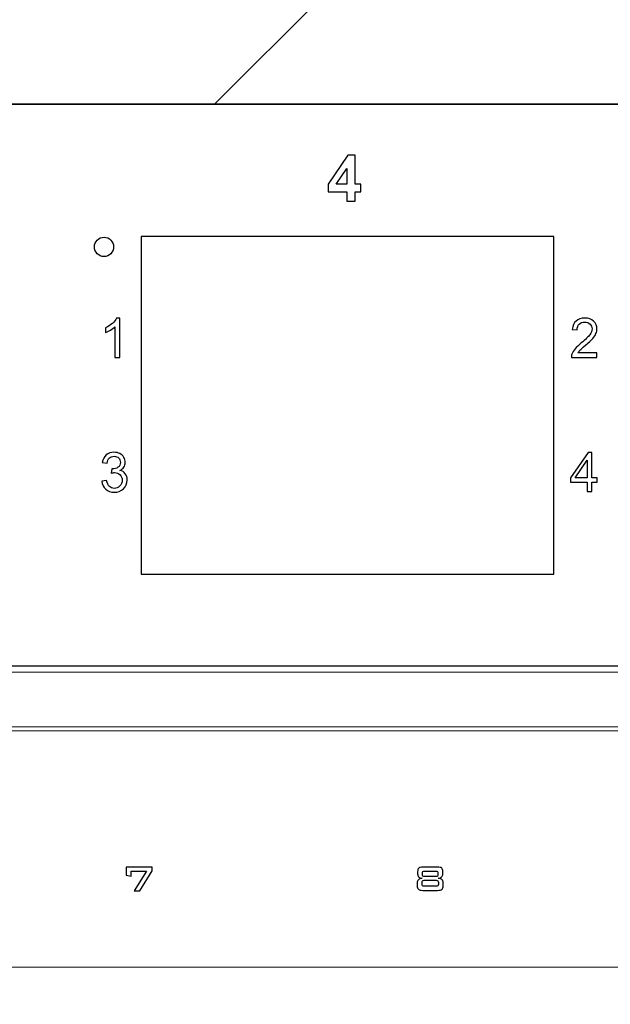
# Model space of a CAD drawing. Header units: millimetres. Extents: x 94562 to 148980, y -25377 to 3008.
# Tile 30 of 140: x 99118 to 99164, y -21905 to -21828. Entities that reach past the tile are written whole.
import ezdxf

# ---------------------------------------------------------------- set-up
doc = ezdxf.new("R2010")
doc.units = ezdxf.units.MM
doc.layers.add('tt_symbole', color=40, linetype='Continuous')

# ---------------------------------------------------------------- blocks, each defined once
blk = doc.blocks.new('IT_Zaślepka_1U')
h = blk.add_hatch()
h.set_pattern_fill('ANSI31', color=0)
h.set_pattern_definition([(45, (7401.7468, -13729.1714), (-2.245064, 2.245064), [])])
h.paths.add_polyline_path([(2.5336, 4.445), (2.5336, 4.1339, -1), (2.2225, 4.1339), (2.2225, 4.445), (0, 4.445), (0, 0), (2.2225, 0), (2.2225, 0.3112, -1), (2.5336, 0.3112), (2.5336, 0), (46.3613, 0), (46.3613, 0.3112, -1), (46.6725, 0.3112), (46.6725, 0), (48.895, 0), (48.895, 4.445), (46.6725, 4.445), (46.6725, 4.1339, -1), (46.3613, 4.1339), (46.3613, 4.445)])
h.paths.add_polyline_path([(1.4817, 3.3338), (0.7408, 3.3338, -1), (0.7408, 4.0746), (1.4817, 4.0746, -1)], flags=16)
h.paths.add_polyline_path([(1.4817, 0.3704), (0.7408, 0.3704, -1), (0.7408, 1.1113), (1.4817, 1.1113, -1)], flags=16)
h.paths.add_polyline_path([(47.4133, 4.0746), (48.1542, 4.0746, -1), (48.1542, 3.3338), (47.4133, 3.3338, -1)], flags=16)
h.paths.add_polyline_path([(47.4133, 1.1113), (48.1542, 1.1113, -1), (48.1542, 0.3704), (47.4133, 0.3704, -1)], flags=16)
at = {"color": 0}
for p, q in [((2.5336, 0), (46.3613, 0)), ((46.3613, 0), (2.5336, 0))]:
    blk.add_line(p, q, dxfattribs=at)
blk.add_lwpolyline([(0, 4.445), (48.895, 4.445), (48.895, 0), (0, 0)], close=True, dxfattribs=at)

msp = doc.modelspace()

# ---------------------------------------------------------------- linework, layer by layer
at = {"layer": 'tt_symbole', "lineweight": 5}
for points in [[(98958.302, -21902.18), (99398.302, -21902.18), (99398.302, -21883.38), (98958.302, -21883.38), (98958.302, -21902.18)], [(98958.302, -22052.78), (99398.302, -22052.78), (99398.302, -21883.38), (98958.302, -21883.38), (98958.302, -22052.78)]]:
    msp.add_lwpolyline(points, close=True, dxfattribs=at)
at = {"layer": 'tt_symbole'}
for points, knots in [([(98958.529, -21876.877), (98958.529, -21876.877), (98958.527, -21876.893), (98958.527, -21876.893), (98958.527, -21876.893), (98958.527, -21876.893), (98958.523, -21876.92), (98958.523, -21876.92), (98958.523, -21876.92), (98958.523, -21876.92), (98958.515, -21876.957), (98958.515, -21876.957), (98958.515, -21876.957), (98958.515, -21876.957), (98958.505, -21877.003), (98958.505, -21877.003), (98958.505, -21877.003), (98958.505, -21877.003), (98958.491, -21877.057), (98958.491, -21877.057), (98958.491, -21877.057), (98958.491, -21877.057), (98958.476, -21877.119), (98958.476, -21877.119), (98958.476, -21877.119), (98958.476, -21877.119), (98958.458, -21877.189), (98958.458, -21877.189), (98958.458, -21877.189), (98958.458, -21877.189), (98958.438, -21877.264), (98958.438, -21877.264), (98958.438, -21877.264), (98958.438, -21877.264), (98958.416, -21877.346), (98958.416, -21877.346), (98958.416, -21877.346), (98958.416, -21877.346), (98958.392, -21877.433), (98958.392, -21877.433), (98958.392, -21877.433), (98958.392, -21877.433), (98958.367, -21877.523), (98958.367, -21877.523), (98958.367, -21877.523), (98958.367, -21877.523), (98958.34, -21877.617), (98958.34, -21877.617), (98958.34, -21877.617), (98958.34, -21877.617), (98958.311, -21877.712), (98958.311, -21877.712), (98958.311, -21877.712), (98958.311, -21877.712), (98958.282, -21877.809), (98958.282, -21877.809), (98958.282, -21877.809), (98958.282, -21877.809), (98958.251, -21877.906), (98958.251, -21877.906), (98958.251, -21877.906), (98958.251, -21877.906), (98958.22, -21878.001), (98958.22, -21878.001), (98958.22, -21878.001), (98958.22, -21878.001), (98958.187, -21878.095), (98958.187, -21878.095), (98958.187, -21878.095), (98958.187, -21878.095), (98958.155, -21878.186), (98958.155, -21878.186), (98958.155, -21878.186), (98958.155, -21878.186), (98958.122, -21878.274), (98958.122, -21878.274), (98958.122, -21878.274), (98958.122, -21878.274), (98958.088, -21878.356), (98958.088, -21878.356), (98958.088, -21878.356), (98958.088, -21878.356), (98958.055, -21878.434), (98958.055, -21878.434), (98958.055, -21878.434), (98958.055, -21878.434), (98958.022, -21878.505), (98958.022, -21878.505), (98958.022, -21878.505), (98958.022, -21878.505), (98957.989, -21878.571), (98957.989, -21878.571), (98957.989, -21878.571), (98957.989, -21878.571), (98957.956, -21878.63), (98957.956, -21878.63), (98957.956, -21878.63), (98957.956, -21878.63), (99398.633, -21878.63), (99398.633, -21878.63), (99398.633, -21878.63), (99398.633, -21878.63), (99398.6, -21878.571), (99398.6, -21878.571), (99398.6, -21878.571), (99398.6, -21878.571), (99398.568, -21878.505), (99398.568, -21878.505), (99398.568, -21878.505), (99398.568, -21878.505), (99398.534, -21878.434), (99398.534, -21878.434), (99398.534, -21878.434), (99398.534, -21878.434), (99398.501, -21878.356), (99398.501, -21878.356), (99398.501, -21878.356), (99398.501, -21878.356), (99398.468, -21878.274), (99398.468, -21878.274), (99398.468, -21878.274), (99398.468, -21878.274), (99398.434, -21878.186), (99398.434, -21878.186), (99398.434, -21878.186), (99398.434, -21878.186), (99398.402, -21878.095), (99398.402, -21878.095), (99398.402, -21878.095), (99398.402, -21878.095), (99398.37, -21878.001), (99398.37, -21878.001), (99398.37, -21878.001), (99398.37, -21878.001), (99398.338, -21877.906), (99398.338, -21877.906), (99398.338, -21877.906), (99398.338, -21877.906), (99398.308, -21877.809), (99398.308, -21877.809), (99398.308, -21877.809), (99398.308, -21877.809), (99398.278, -21877.712), (99398.278, -21877.712), (99398.278, -21877.712), (99398.278, -21877.712), (99398.25, -21877.617), (99398.25, -21877.617), (99398.25, -21877.617), (99398.25, -21877.617), (99398.223, -21877.523), (99398.223, -21877.523), (99398.223, -21877.523), (99398.223, -21877.523), (99398.197, -21877.433), (99398.197, -21877.433), (99398.197, -21877.433), (99398.197, -21877.433), (99398.173, -21877.346), (99398.173, -21877.346), (99398.173, -21877.346), (99398.173, -21877.346), (99398.151, -21877.264), (99398.151, -21877.264), (99398.151, -21877.264), (99398.151, -21877.264), (99398.131, -21877.189), (99398.131, -21877.189), (99398.131, -21877.189), (99398.131, -21877.189), (99398.113, -21877.119), (99398.113, -21877.119), (99398.113, -21877.119), (99398.113, -21877.119), (99398.098, -21877.057), (99398.098, -21877.057), (99398.098, -21877.057), (99398.098, -21877.057), (99398.085, -21877.003), (99398.085, -21877.003), (99398.085, -21877.003), (99398.085, -21877.003), (99398.074, -21876.957), (99398.074, -21876.957), (99398.074, -21876.957), (99398.074, -21876.957), (99398.067, -21876.92), (99398.067, -21876.92), (99398.067, -21876.92), (99398.067, -21876.92), (99398.062, -21876.893), (99398.062, -21876.893), (99398.062, -21876.893), (99398.062, -21876.893), (99398.06, -21876.877), (99398.06, -21876.877), (99398.06, -21876.877), (99398.06, -21876.877), (99398.076, -21876.878), (99398.076, -21876.878), (99398.076, -21876.878), (99398.076, -21876.878), (99398.103, -21876.883), (99398.103, -21876.883), (99398.103, -21876.883), (99398.103, -21876.883), (99398.139, -21876.891), (99398.139, -21876.891), (99398.139, -21876.891), (99398.139, -21876.891), (99398.185, -21876.901), (99398.185, -21876.901), (99398.185, -21876.901), (99398.185, -21876.901), (99398.239, -21876.915), (99398.239, -21876.915), (99398.239, -21876.915), (99398.239, -21876.915), (99398.3, -21876.93), (99398.3, -21876.93), (99398.3, -21876.93), (99398.3, -21876.93), (99398.369, -21876.948), (99398.369, -21876.948), (99398.369, -21876.948), (99398.369, -21876.948), (99398.444, -21876.969), (99398.444, -21876.969), (99398.444, -21876.969), (99398.444, -21876.969), (99398.525, -21876.991), (99398.525, -21876.991), (99398.525, -21876.991), (99398.525, -21876.991), (99398.61, -21877.015), (99398.61, -21877.015), (99398.61, -21877.015), (99398.61, -21877.015), (99398.7, -21877.041), (99398.7, -21877.041), (99398.7, -21877.041), (99398.7, -21877.041), (99398.793, -21877.068), (99398.793, -21877.068), (99398.793, -21877.068), (99398.793, -21877.068), (99398.887, -21877.097), (99398.887, -21877.097), (99398.887, -21877.097), (99398.887, -21877.097), (99398.983, -21877.127), (99398.983, -21877.127), (99398.983, -21877.127), (99398.983, -21877.127), (99399.078, -21877.158), (99399.078, -21877.158), (99399.078, -21877.158), (99399.078, -21877.158), (99399.173, -21877.189), (99399.173, -21877.189), (99399.173, -21877.189), (99399.173, -21877.189), (99399.266, -21877.222), (99399.266, -21877.222), (99399.266, -21877.222), (99399.266, -21877.222), (99399.356, -21877.255), (99399.356, -21877.255), (99399.356, -21877.255), (99399.356, -21877.255), (99399.442, -21877.288), (99399.442, -21877.288), (99399.442, -21877.288), (99399.442, -21877.288), (99399.524, -21877.322), (99399.524, -21877.322), (99399.524, -21877.322), (99399.524, -21877.322), (99399.6, -21877.356), (99399.6, -21877.356), (99399.6, -21877.356), (99399.6, -21877.356), (99399.671, -21877.389), (99399.671, -21877.389), (99399.671, -21877.389), (99399.671, -21877.389), (99399.736, -21877.423), (99399.736, -21877.423), (99399.736, -21877.423), (99399.736, -21877.423), (99399.794, -21877.456), (99399.794, -21877.456), (99399.794, -21877.456), (99399.794, -21877.456), (99399.794, -21836.384), (99399.794, -21836.384), (99399.794, -21836.384), (99399.794, -21836.384), (99398.06, -21836.384), (99398.06, -21836.384), (99398.06, -21836.384), (99398.06, -21836.384), (99398.06, -21834.63), (99398.06, -21834.63), (99398.06, -21834.63), (99398.06, -21834.63), (98958.529, -21834.63), (98958.529, -21834.63), (98958.529, -21834.63), (98958.529, -21834.63), (98958.529, -21836.384), (98958.529, -21836.384), (98958.529, -21836.384), (98958.529, -21836.384), (98956.795, -21836.384), (98956.795, -21836.384), (98956.795, -21836.384), (98956.795, -21836.384), (98956.795, -21877.456), (98956.795, -21877.456), (98956.795, -21877.456), (98956.795, -21877.456), (98956.853, -21877.423), (98956.853, -21877.423), (98956.853, -21877.423), (98956.853, -21877.423), (98956.918, -21877.389), (98956.918, -21877.389), (98956.918, -21877.389), (98956.918, -21877.389), (98956.989, -21877.356), (98956.989, -21877.356), (98956.989, -21877.356), (98956.989, -21877.356), (98957.065, -21877.322), (98957.065, -21877.322), (98957.065, -21877.322), (98957.065, -21877.322), (98957.147, -21877.288), (98957.147, -21877.288), (98957.147, -21877.288), (98957.147, -21877.288), (98957.233, -21877.255), (98957.233, -21877.255), (98957.233, -21877.255), (98957.233, -21877.255), (98957.324, -21877.222), (98957.324, -21877.222), (98957.324, -21877.222), (98957.324, -21877.222), (98957.417, -21877.189), (98957.417, -21877.189), (98957.417, -21877.189), (98957.417, -21877.189), (98957.511, -21877.158), (98957.511, -21877.158), (98957.511, -21877.158), (98957.511, -21877.158), (98957.607, -21877.127), (98957.607, -21877.127), (98957.607, -21877.127), (98957.607, -21877.127), (98957.702, -21877.097), (98957.702, -21877.097), (98957.702, -21877.097), (98957.702, -21877.097), (98957.797, -21877.068), (98957.797, -21877.068), (98957.797, -21877.068), (98957.797, -21877.068), (98957.889, -21877.041), (98957.889, -21877.041), (98957.889, -21877.041), (98957.889, -21877.041), (98957.979, -21877.015), (98957.979, -21877.015), (98957.979, -21877.015), (98957.979, -21877.015), (98958.065, -21876.991), (98958.065, -21876.991), (98958.065, -21876.991), (98958.065, -21876.991), (98958.145, -21876.969), (98958.145, -21876.969), (98958.145, -21876.969), (98958.145, -21876.969), (98958.22, -21876.948), (98958.22, -21876.948), (98958.22, -21876.948), (98958.22, -21876.948), (98958.289, -21876.93), (98958.289, -21876.93), (98958.289, -21876.93), (98958.289, -21876.93), (98958.351, -21876.915), (98958.351, -21876.915), (98958.351, -21876.915), (98958.351, -21876.915), (98958.404, -21876.901), (98958.404, -21876.901), (98958.404, -21876.901), (98958.404, -21876.901), (98958.45, -21876.891), (98958.45, -21876.891), (98958.45, -21876.891), (98958.45, -21876.891), (98958.486, -21876.883), (98958.486, -21876.883), (98958.486, -21876.883), (98958.486, -21876.883), (98958.513, -21876.878), (98958.513, -21876.878), (98958.513, -21876.878), (98958.513, -21876.878), (98958.529, -21876.877), (98958.529, -21876.877)], [0, 0, 0, 0, 0.009615, 0.009615, 0.009615, 0.009615, 0.019231, 0.019231, 0.019231, 0.019231, 0.028846, 0.028846, 0.028846, 0.028846, 0.038462, 0.038462, 0.038462, 0.038462, 0.048077, 0.048077, 0.048077, 0.048077, 0.057692, 0.057692, 0.057692, 0.057692, 0.067308, 0.067308, 0.067308, 0.067308, 0.076923, 0.076923, 0.076923, 0.076923, 0.086538, 0.086538, 0.086538, 0.086538, 0.096154, 0.096154, 0.096154, 0.096154, 0.105769, 0.105769, 0.105769, 0.105769, 0.115385, 0.115385, 0.115385, 0.115385, 0.125, 0.125, 0.125, 0.125, 0.134615, 0.134615, 0.134615, 0.134615, 0.144231, 0.144231, 0.144231, 0.144231, 0.153846, 0.153846, 0.153846, 0.153846, 0.163462, 0.163462, 0.163462, 0.163462, 0.173077, 0.173077, 0.173077, 0.173077, 0.182692, 0.182692, 0.182692, 0.182692, 0.192308, 0.192308, 0.192308, 0.192308, 0.201923, 0.201923, 0.201923, 0.201923, 0.211538, 0.211538, 0.211538, 0.211538, 0.221154, 0.221154, 0.221154, 0.221154, 0.230769, 0.230769, 0.230769, 0.230769, 0.240385, 0.240385, 0.240385, 0.240385, 0.25, 0.25, 0.25, 0.25, 0.259615, 0.259615, 0.259615, 0.259615, 0.269231, 0.269231, 0.269231, 0.269231, 0.278846, 0.278846, 0.278846, 0.278846, 0.288462, 0.288462, 0.288462, 0.288462, 0.298077, 0.298077, 0.298077, 0.298077, 0.307692, 0.307692, 0.307692, 0.307692, 0.317308, 0.317308, 0.317308, 0.317308, 0.326923, 0.326923, 0.326923, 0.326923, 0.336538, 0.336538, 0.336538, 0.336538, 0.346154, 0.346154, 0.346154, 0.346154, 0.355769, 0.355769, 0.355769, 0.355769, 0.365385, 0.365385, 0.365385, 0.365385, 0.375, 0.375, 0.375, 0.375, 0.384615, 0.384615, 0.384615, 0.384615, 0.394231, 0.394231, 0.394231, 0.394231, 0.403846, 0.403846, 0.403846, 0.403846, 0.413462, 0.413462, 0.413462, 0.413462, 0.423077, 0.423077, 0.423077, 0.423077, 0.432692, 0.432692, 0.432692, 0.432692, 0.442308, 0.442308, 0.442308, 0.442308, 0.451923, 0.451923, 0.451923, 0.451923, 0.461538, 0.461538, 0.461538, 0.461538, 0.471154, 0.471154, 0.471154, 0.471154, 0.480769, 0.480769, 0.480769, 0.480769, 0.490385, 0.490385, 0.490385, 0.490385, 0.5, 0.5, 0.5, 0.5, 0.509615, 0.509615, 0.509615, 0.509615, 0.519231, 0.519231, 0.519231, 0.519231, 0.528846, 0.528846, 0.528846, 0.528846, 0.538462, 0.538462, 0.538462, 0.538462, 0.548077, 0.548077, 0.548077, 0.548077, 0.557692, 0.557692, 0.557692, 0.557692, 0.567308, 0.567308, 0.567308, 0.567308, 0.576923, 0.576923, 0.576923, 0.576923, 0.586538, 0.586538, 0.586538, 0.586538, 0.596154, 0.596154, 0.596154, 0.596154, 0.605769, 0.605769, 0.605769, 0.605769, 0.615385, 0.615385, 0.615385, 0.615385, 0.625, 0.625, 0.625, 0.625, 0.634615, 0.634615, 0.634615, 0.634615, 0.644231, 0.644231, 0.644231, 0.644231, 0.653846, 0.653846, 0.653846, 0.653846, 0.663462, 0.663462, 0.663462, 0.663462, 0.673077, 0.673077, 0.673077, 0.673077, 0.682692, 0.682692, 0.682692, 0.682692, 0.692308, 0.692308, 0.692308, 0.692308, 0.701923, 0.701923, 0.701923, 0.701923, 0.711538, 0.711538, 0.711538, 0.711538, 0.721154, 0.721154, 0.721154, 0.721154, 0.730769, 0.730769, 0.730769, 0.730769, 0.740385, 0.740385, 0.740385, 0.740385, 0.75, 0.75, 0.75, 0.75, 0.759615, 0.759615, 0.759615, 0.759615, 0.769231, 0.769231, 0.769231, 0.769231, 0.778846, 0.778846, 0.778846, 0.778846, 0.788462, 0.788462, 0.788462, 0.788462, 0.798077, 0.798077, 0.798077, 0.798077, 0.807692, 0.807692, 0.807692, 0.807692, 0.817308, 0.817308, 0.817308, 0.817308, 0.826923, 0.826923, 0.826923, 0.826923, 0.836538, 0.836538, 0.836538, 0.836538, 0.846154, 0.846154, 0.846154, 0.846154, 0.855769, 0.855769, 0.855769, 0.855769, 0.865385, 0.865385, 0.865385, 0.865385, 0.875, 0.875, 0.875, 0.875, 0.884615, 0.884615, 0.884615, 0.884615, 0.894231, 0.894231, 0.894231, 0.894231, 0.903846, 0.903846, 0.903846, 0.903846, 0.913462, 0.913462, 0.913462, 0.913462, 0.923077, 0.923077, 0.923077, 0.923077, 0.932692, 0.932692, 0.932692, 0.932692, 0.942308, 0.942308, 0.942308, 0.942308, 0.951923, 0.951923, 0.951923, 0.951923, 0.961538, 0.961538, 0.961538, 0.961538, 0.971154, 0.971154, 0.971154, 0.971154, 0.980769, 0.980769, 0.980769, 0.980769, 0.990385, 0.990385, 0.990385, 0.990385, 1, 1, 1, 1]), ([(99143.523, -21842.216), (99143.523, -21842.216), (99143.523, -21841.496), (99143.523, -21841.496), (99143.523, -21841.496), (99143.523, -21841.496), (99142.074, -21841.496), (99142.074, -21841.496), (99142.074, -21841.496), (99142.074, -21841.496), (99142.074, -21840.896), (99142.074, -21840.896), (99142.074, -21840.896), (99142.074, -21840.896), (99143.61, -21838.622), (99143.61, -21838.622), (99143.61, -21838.622), (99143.61, -21838.622), (99144.18, -21838.622), (99144.18, -21838.622), (99144.18, -21838.622), (99144.18, -21838.622), (99144.18, -21840.893), (99144.18, -21840.893), (99144.18, -21840.893), (99144.18, -21840.893), (99144.619, -21840.893), (99144.619, -21840.893), (99144.619, -21840.893), (99144.619, -21840.893), (99144.619, -21841.496), (99144.619, -21841.496), (99144.619, -21841.496), (99144.619, -21841.496), (99144.18, -21841.496), (99144.18, -21841.496), (99144.18, -21841.496), (99144.18, -21841.496), (99144.18, -21842.216), (99144.18, -21842.216), (99144.18, -21842.216), (99144.18, -21842.216), (99143.523, -21842.216), (99143.523, -21842.216)], [0, 0, 0, 0, 0.090909, 0.090909, 0.090909, 0.090909, 0.181818, 0.181818, 0.181818, 0.181818, 0.272727, 0.272727, 0.272727, 0.272727, 0.363636, 0.363636, 0.363636, 0.363636, 0.454545, 0.454545, 0.454545, 0.454545, 0.545455, 0.545455, 0.545455, 0.545455, 0.636364, 0.636364, 0.636364, 0.636364, 0.727273, 0.727273, 0.727273, 0.727273, 0.818182, 0.818182, 0.818182, 0.818182, 0.909091, 0.909091, 0.909091, 0.909091, 1, 1, 1, 1]), ([(99143.523, -21840.893), (99143.523, -21840.893), (99143.523, -21839.67), (99143.523, -21839.67), (99143.523, -21839.67), (99143.523, -21839.67), (99142.709, -21840.893), (99142.709, -21840.893), (99142.709, -21840.893), (99142.709, -21840.893), (99143.523, -21840.893), (99143.523, -21840.893)], [0, 0, 0, 0, 0.333333, 0.333333, 0.333333, 0.333333, 0.666667, 0.666667, 0.666667, 0.666667, 1, 1, 1, 1]), ([(99159.726, -21871.41), (99159.726, -21871.41), (99127.441, -21871.41), (99127.441, -21871.41), (99127.441, -21871.41), (99127.441, -21871.41), (99127.441, -21844.989), (99127.441, -21844.989), (99127.441, -21844.989), (99127.441, -21844.989), (99159.726, -21844.989), (99159.726, -21844.989), (99159.726, -21844.989), (99159.726, -21844.989), (99159.726, -21871.41), (99159.726, -21871.41)], [0, 0, 0, 0, 0.25, 0.25, 0.25, 0.25, 0.5, 0.5, 0.5, 0.5, 0.75, 0.75, 0.75, 0.75, 1, 1, 1, 1]), ([(99125.28, -21845.798), (99125.28, -21845.379), (99124.944, -21845.039), (99124.529, -21845.039), (99124.529, -21845.039), (99124.114, -21845.039), (99123.778, -21845.379), (99123.778, -21845.798), (99123.778, -21845.798), (99123.778, -21846.218), (99124.114, -21846.558), (99124.529, -21846.558), (99124.529, -21846.558), (99124.944, -21846.558), (99125.28, -21846.218), (99125.28, -21845.798)], [0, 0, 0, 0, 0.25, 0.25, 0.25, 0.25, 0.5, 0.5, 0.5, 0.5, 0.75, 0.75, 0.75, 0.75, 1, 1, 1, 1]), ([(99125.757, -21854.453), (99125.757, -21854.453), (99125.384, -21854.453), (99125.384, -21854.453), (99125.384, -21854.453), (99125.384, -21854.453), (99125.384, -21852.053), (99125.384, -21852.053), (99125.384, -21852.053), (99125.295, -21852.139), (99125.177, -21852.226), (99125.032, -21852.312), (99125.032, -21852.312), (99124.886, -21852.399), (99124.755, -21852.464), (99124.639, -21852.506), (99124.639, -21852.506), (99124.639, -21852.506), (99124.639, -21852.143), (99124.639, -21852.143), (99124.639, -21852.143), (99124.847, -21852.044), (99125.03, -21851.924), (99125.186, -21851.783), (99125.186, -21851.783), (99125.341, -21851.642), (99125.452, -21851.505), (99125.517, -21851.372), (99125.517, -21851.372), (99125.517, -21851.372), (99125.757, -21851.372), (99125.757, -21851.372), (99125.757, -21851.372), (99125.757, -21851.372), (99125.757, -21854.453), (99125.757, -21854.453)], [0, 0, 0, 0, 0.111111, 0.111111, 0.111111, 0.111111, 0.222222, 0.222222, 0.222222, 0.222222, 0.333333, 0.333333, 0.333333, 0.333333, 0.444444, 0.444444, 0.444444, 0.444444, 0.555556, 0.555556, 0.555556, 0.555556, 0.666667, 0.666667, 0.666667, 0.666667, 0.777778, 0.777778, 0.777778, 0.777778, 0.888889, 0.888889, 0.888889, 0.888889, 1, 1, 1, 1]), ([(99163.113, -21854.091), (99163.113, -21854.091), (99163.113, -21854.453), (99163.113, -21854.453), (99163.113, -21854.453), (99163.113, -21854.453), (99161.108, -21854.453), (99161.108, -21854.453), (99161.108, -21854.453), (99161.105, -21854.362), (99161.119, -21854.275), (99161.151, -21854.191), (99161.151, -21854.191), (99161.201, -21854.053), (99161.283, -21853.917), (99161.396, -21853.783), (99161.396, -21853.783), (99161.509, -21853.649), (99161.671, -21853.494), (99161.883, -21853.319), (99161.883, -21853.319), (99162.213, -21853.045), (99162.436, -21852.829), (99162.552, -21852.669), (99162.552, -21852.669), (99162.668, -21852.509), (99162.726, -21852.358), (99162.726, -21852.216), (99162.726, -21852.216), (99162.726, -21852.066), (99162.673, -21851.941), (99162.568, -21851.838), (99162.568, -21851.838), (99162.462, -21851.736), (99162.324, -21851.684), (99162.154, -21851.684), (99162.154, -21851.684), (99161.975, -21851.684), (99161.832, -21851.739), (99161.724, -21851.848), (99161.724, -21851.848), (99161.616, -21851.956), (99161.562, -21852.107), (99161.56, -21852.299), (99161.56, -21852.299), (99161.56, -21852.299), (99161.178, -21852.26), (99161.178, -21852.26), (99161.178, -21852.26), (99161.204, -21851.971), (99161.303, -21851.751), (99161.474, -21851.599), (99161.474, -21851.599), (99161.644, -21851.448), (99161.875, -21851.372), (99162.163, -21851.372), (99162.163, -21851.372), (99162.454, -21851.372), (99162.684, -21851.454), (99162.854, -21851.617), (99162.854, -21851.617), (99163.024, -21851.781), (99163.109, -21851.983), (99163.109, -21852.224), (99163.109, -21852.224), (99163.109, -21852.347), (99163.084, -21852.468), (99163.034, -21852.586), (99163.034, -21852.586), (99162.985, -21852.705), (99162.902, -21852.83), (99162.787, -21852.961), (99162.787, -21852.961), (99162.672, -21853.092), (99162.48, -21853.272), (99162.212, -21853.501), (99162.212, -21853.501), (99161.989, -21853.691), (99161.846, -21853.819), (99161.782, -21853.887), (99161.782, -21853.887), (99161.719, -21853.954), (99161.666, -21854.022), (99161.625, -21854.091), (99161.625, -21854.091), (99161.625, -21854.091), (99163.113, -21854.091), (99163.113, -21854.091)], [0, 0, 0, 0, 0.045455, 0.045455, 0.045455, 0.045455, 0.090909, 0.090909, 0.090909, 0.090909, 0.136364, 0.136364, 0.136364, 0.136364, 0.181818, 0.181818, 0.181818, 0.181818, 0.227273, 0.227273, 0.227273, 0.227273, 0.272727, 0.272727, 0.272727, 0.272727, 0.318182, 0.318182, 0.318182, 0.318182, 0.363636, 0.363636, 0.363636, 0.363636, 0.409091, 0.409091, 0.409091, 0.409091, 0.454545, 0.454545, 0.454545, 0.454545, 0.5, 0.5, 0.5, 0.5, 0.545455, 0.545455, 0.545455, 0.545455, 0.590909, 0.590909, 0.590909, 0.590909, 0.636364, 0.636364, 0.636364, 0.636364, 0.681818, 0.681818, 0.681818, 0.681818, 0.727273, 0.727273, 0.727273, 0.727273, 0.772727, 0.772727, 0.772727, 0.772727, 0.818182, 0.818182, 0.818182, 0.818182, 0.863636, 0.863636, 0.863636, 0.863636, 0.909091, 0.909091, 0.909091, 0.909091, 0.954545, 0.954545, 0.954545, 0.954545, 1, 1, 1, 1]), ([(99124.356, -21864.146), (99124.356, -21864.146), (99124.728, -21864.096), (99124.728, -21864.096), (99124.728, -21864.096), (99124.771, -21864.309), (99124.844, -21864.463), (99124.946, -21864.557), (99124.946, -21864.557), (99125.049, -21864.651), (99125.174, -21864.699), (99125.322, -21864.699), (99125.322, -21864.699), (99125.497, -21864.699), (99125.646, -21864.637), (99125.766, -21864.514), (99125.766, -21864.514), (99125.886, -21864.392), (99125.947, -21864.239), (99125.947, -21864.058), (99125.947, -21864.058), (99125.947, -21863.885), (99125.891, -21863.742), (99125.78, -21863.63), (99125.78, -21863.63), (99125.668, -21863.518), (99125.526, -21863.462), (99125.353, -21863.462), (99125.353, -21863.462), (99125.283, -21863.462), (99125.195, -21863.476), (99125.09, -21863.504), (99125.09, -21863.504), (99125.09, -21863.504), (99125.132, -21863.173), (99125.132, -21863.173), (99125.132, -21863.173), (99125.157, -21863.176), (99125.177, -21863.177), (99125.192, -21863.177), (99125.192, -21863.177), (99125.35, -21863.177), (99125.493, -21863.135), (99125.62, -21863.052), (99125.62, -21863.052), (99125.747, -21862.968), (99125.811, -21862.839), (99125.811, -21862.665), (99125.811, -21862.665), (99125.811, -21862.527), (99125.764, -21862.412), (99125.672, -21862.322), (99125.672, -21862.322), (99125.579, -21862.231), (99125.46, -21862.185), (99125.314, -21862.185), (99125.314, -21862.185), (99125.169, -21862.185), (99125.048, -21862.232), (99124.952, -21862.323), (99124.952, -21862.323), (99124.855, -21862.415), (99124.793, -21862.554), (99124.765, -21862.738), (99124.765, -21862.738), (99124.765, -21862.738), (99124.393, -21862.671), (99124.393, -21862.671), (99124.393, -21862.671), (99124.438, -21862.418), (99124.542, -21862.222), (99124.703, -21862.084), (99124.703, -21862.084), (99124.865, -21861.945), (99125.066, -21861.875), (99125.306, -21861.875), (99125.306, -21861.875), (99125.471, -21861.875), (99125.624, -21861.912), (99125.763, -21861.983), (99125.763, -21861.983), (99125.902, -21862.055), (99126.009, -21862.153), (99126.083, -21862.277), (99126.083, -21862.277), (99126.156, -21862.402), (99126.194, -21862.533), (99126.194, -21862.673), (99126.194, -21862.673), (99126.194, -21862.805), (99126.159, -21862.926), (99126.088, -21863.035), (99126.088, -21863.035), (99126.017, -21863.144), (99125.913, -21863.23), (99125.776, -21863.294), (99125.776, -21863.294), (99125.955, -21863.336), (99126.094, -21863.423), (99126.194, -21863.555), (99126.194, -21863.555), (99126.293, -21863.687), (99126.342, -21863.852), (99126.342, -21864.049), (99126.342, -21864.049), (99126.342, -21864.317), (99126.246, -21864.544), (99126.052, -21864.731), (99126.052, -21864.731), (99125.86, -21864.917), (99125.615, -21865.01), (99125.32, -21865.01), (99125.32, -21865.01), (99125.054, -21865.01), (99124.833, -21864.93), (99124.657, -21864.769), (99124.657, -21864.769), (99124.481, -21864.609), (99124.38, -21864.402), (99124.356, -21864.146)], [0, 0, 0, 0, 0.033333, 0.033333, 0.033333, 0.033333, 0.066667, 0.066667, 0.066667, 0.066667, 0.1, 0.1, 0.1, 0.1, 0.133333, 0.133333, 0.133333, 0.133333, 0.166667, 0.166667, 0.166667, 0.166667, 0.2, 0.2, 0.2, 0.2, 0.233333, 0.233333, 0.233333, 0.233333, 0.266667, 0.266667, 0.266667, 0.266667, 0.3, 0.3, 0.3, 0.3, 0.333333, 0.333333, 0.333333, 0.333333, 0.366667, 0.366667, 0.366667, 0.366667, 0.4, 0.4, 0.4, 0.4, 0.433333, 0.433333, 0.433333, 0.433333, 0.466667, 0.466667, 0.466667, 0.466667, 0.5, 0.5, 0.5, 0.5, 0.533333, 0.533333, 0.533333, 0.533333, 0.566667, 0.566667, 0.566667, 0.566667, 0.6, 0.6, 0.6, 0.6, 0.633333, 0.633333, 0.633333, 0.633333, 0.666667, 0.666667, 0.666667, 0.666667, 0.7, 0.7, 0.7, 0.7, 0.733333, 0.733333, 0.733333, 0.733333, 0.766667, 0.766667, 0.766667, 0.766667, 0.8, 0.8, 0.8, 0.8, 0.833333, 0.833333, 0.833333, 0.833333, 0.866667, 0.866667, 0.866667, 0.866667, 0.9, 0.9, 0.9, 0.9, 0.933333, 0.933333, 0.933333, 0.933333, 0.966667, 0.966667, 0.966667, 0.966667, 1, 1, 1, 1]), ([(99162.349, -21864.956), (99162.349, -21864.956), (99162.349, -21864.222), (99162.349, -21864.222), (99162.349, -21864.222), (99162.349, -21864.222), (99161.033, -21864.222), (99161.033, -21864.222), (99161.033, -21864.222), (99161.033, -21864.222), (99161.033, -21863.876), (99161.033, -21863.876), (99161.033, -21863.876), (99161.033, -21863.876), (99162.417, -21861.888), (99162.417, -21861.888), (99162.417, -21861.888), (99162.417, -21861.888), (99162.722, -21861.888), (99162.722, -21861.888), (99162.722, -21861.888), (99162.722, -21861.888), (99162.722, -21863.876), (99162.722, -21863.876), (99162.722, -21863.876), (99162.722, -21863.876), (99163.131, -21863.876), (99163.131, -21863.876), (99163.131, -21863.876), (99163.131, -21863.876), (99163.131, -21864.222), (99163.131, -21864.222), (99163.131, -21864.222), (99163.131, -21864.222), (99162.722, -21864.222), (99162.722, -21864.222), (99162.722, -21864.222), (99162.722, -21864.222), (99162.722, -21864.956), (99162.722, -21864.956), (99162.722, -21864.956), (99162.722, -21864.956), (99162.349, -21864.956), (99162.349, -21864.956)], [0, 0, 0, 0, 0.090909, 0.090909, 0.090909, 0.090909, 0.181818, 0.181818, 0.181818, 0.181818, 0.272727, 0.272727, 0.272727, 0.272727, 0.363636, 0.363636, 0.363636, 0.363636, 0.454545, 0.454545, 0.454545, 0.454545, 0.545455, 0.545455, 0.545455, 0.545455, 0.636364, 0.636364, 0.636364, 0.636364, 0.727273, 0.727273, 0.727273, 0.727273, 0.818182, 0.818182, 0.818182, 0.818182, 0.909091, 0.909091, 0.909091, 0.909091, 1, 1, 1, 1]), ([(99162.349, -21863.876), (99162.349, -21863.876), (99162.349, -21862.493), (99162.349, -21862.493), (99162.349, -21862.493), (99162.349, -21862.493), (99161.399, -21863.876), (99161.399, -21863.876), (99161.399, -21863.876), (99161.399, -21863.876), (99162.349, -21863.876), (99162.349, -21863.876)], [0, 0, 0, 0, 0.333333, 0.333333, 0.333333, 0.333333, 0.666667, 0.666667, 0.666667, 0.666667, 1, 1, 1, 1]), ([(99126.878, -21896.203), (99126.878, -21896.203), (99127.859, -21894.661), (99127.859, -21894.661), (99127.859, -21894.661), (99127.859, -21894.661), (99126.655, -21894.661), (99126.655, -21894.661), (99126.655, -21894.661), (99126.655, -21894.661), (99126.655, -21895.053), (99126.655, -21895.053), (99126.655, -21895.053), (99126.655, -21895.053), (99126.271, -21894.986), (99126.271, -21894.986), (99126.271, -21894.986), (99126.271, -21894.986), (99126.271, -21894.351), (99126.271, -21894.351), (99126.271, -21894.351), (99126.271, -21894.351), (99128.293, -21894.351), (99128.293, -21894.351), (99128.293, -21894.351), (99128.293, -21894.351), (99128.293, -21894.644), (99128.293, -21894.644), (99128.293, -21894.644), (99128.293, -21894.644), (99127.341, -21896.203), (99127.341, -21896.203), (99127.341, -21896.203), (99127.341, -21896.203), (99126.878, -21896.203), (99126.878, -21896.203)], [0, 0, 0, 0, 0.111111, 0.111111, 0.111111, 0.111111, 0.222222, 0.222222, 0.222222, 0.222222, 0.333333, 0.333333, 0.333333, 0.333333, 0.444444, 0.444444, 0.444444, 0.444444, 0.555556, 0.555556, 0.555556, 0.555556, 0.666667, 0.666667, 0.666667, 0.666667, 0.777778, 0.777778, 0.777778, 0.777778, 0.888889, 0.888889, 0.888889, 0.888889, 1, 1, 1, 1]), ([(99150.627, -21894.351), (99150.791, -21894.351), (99150.901, -21894.376), (99150.958, -21894.427), (99150.958, -21894.427), (99151.015, -21894.477), (99151.043, -21894.571), (99151.043, -21894.707), (99151.043, -21894.707), (99151.043, -21894.707), (99151.043, -21894.872), (99151.043, -21894.872), (99151.043, -21894.872), (99151.043, -21894.978), (99151.018, -21895.057), (99150.966, -21895.11), (99150.966, -21895.11), (99150.914, -21895.163), (99150.824, -21895.202), (99150.694, -21895.226), (99150.694, -21895.226), (99150.828, -21895.241), (99150.927, -21895.277), (99150.99, -21895.336), (99150.99, -21895.336), (99151.053, -21895.394), (99151.085, -21895.479), (99151.085, -21895.589), (99151.085, -21895.589), (99151.085, -21895.589), (99151.085, -21895.781), (99151.085, -21895.781), (99151.085, -21895.781), (99151.085, -21895.929), (99151.052, -21896.031), (99150.988, -21896.087), (99150.988, -21896.087), (99150.922, -21896.143), (99150.807, -21896.172), (99150.641, -21896.172), (99150.641, -21896.172), (99150.641, -21896.172), (99149.477, -21896.172), (99149.477, -21896.172), (99149.477, -21896.172), (99149.312, -21896.172), (99149.197, -21896.144), (99149.133, -21896.088), (99149.133, -21896.088), (99149.069, -21896.032), (99149.037, -21895.93), (99149.037, -21895.781), (99149.037, -21895.781), (99149.037, -21895.781), (99149.037, -21895.589), (99149.037, -21895.589), (99149.037, -21895.589), (99149.037, -21895.48), (99149.068, -21895.396), (99149.131, -21895.337), (99149.131, -21895.337), (99149.194, -21895.278), (99149.292, -21895.241), (99149.424, -21895.226), (99149.424, -21895.226), (99149.295, -21895.2), (99149.205, -21895.162), (99149.153, -21895.109), (99149.153, -21895.109), (99149.1, -21895.056), (99149.074, -21894.977), (99149.074, -21894.872), (99149.074, -21894.872), (99149.074, -21894.872), (99149.074, -21894.707), (99149.074, -21894.707), (99149.074, -21894.707), (99149.074, -21894.571), (99149.103, -21894.477), (99149.16, -21894.427), (99149.16, -21894.427), (99149.217, -21894.376), (99149.327, -21894.351), (99149.491, -21894.351), (99149.491, -21894.351), (99149.491, -21894.351), (99150.627, -21894.351), (99150.627, -21894.351)], [0, 0, 0, 0, 0.045455, 0.045455, 0.045455, 0.045455, 0.090909, 0.090909, 0.090909, 0.090909, 0.136364, 0.136364, 0.136364, 0.136364, 0.181818, 0.181818, 0.181818, 0.181818, 0.227273, 0.227273, 0.227273, 0.227273, 0.272727, 0.272727, 0.272727, 0.272727, 0.318182, 0.318182, 0.318182, 0.318182, 0.363636, 0.363636, 0.363636, 0.363636, 0.409091, 0.409091, 0.409091, 0.409091, 0.454545, 0.454545, 0.454545, 0.454545, 0.5, 0.5, 0.5, 0.5, 0.545455, 0.545455, 0.545455, 0.545455, 0.590909, 0.590909, 0.590909, 0.590909, 0.636364, 0.636364, 0.636364, 0.636364, 0.681818, 0.681818, 0.681818, 0.681818, 0.727273, 0.727273, 0.727273, 0.727273, 0.772727, 0.772727, 0.772727, 0.772727, 0.818182, 0.818182, 0.818182, 0.818182, 0.863636, 0.863636, 0.863636, 0.863636, 0.909091, 0.909091, 0.909091, 0.909091, 0.954545, 0.954545, 0.954545, 0.954545, 1, 1, 1, 1]), ([(99150.485, -21894.661), (99150.485, -21894.661), (99149.636, -21894.661), (99149.636, -21894.661), (99149.636, -21894.661), (99149.566, -21894.661), (99149.519, -21894.672), (99149.495, -21894.694), (99149.495, -21894.694), (99149.471, -21894.716), (99149.458, -21894.761), (99149.458, -21894.828), (99149.458, -21894.828), (99149.458, -21894.828), (99149.458, -21894.919), (99149.458, -21894.919), (99149.458, -21894.919), (99149.458, -21894.985), (99149.471, -21895.029), (99149.495, -21895.051), (99149.495, -21895.051), (99149.519, -21895.073), (99149.566, -21895.084), (99149.636, -21895.084), (99149.636, -21895.084), (99149.636, -21895.084), (99150.485, -21895.084), (99150.485, -21895.084), (99150.485, -21895.084), (99150.554, -21895.084), (99150.601, -21895.073), (99150.624, -21895.052), (99150.624, -21895.052), (99150.648, -21895.03), (99150.659, -21894.986), (99150.659, -21894.919), (99150.659, -21894.919), (99150.659, -21894.919), (99150.659, -21894.828), (99150.659, -21894.828), (99150.659, -21894.828), (99150.659, -21894.76), (99150.648, -21894.715), (99150.624, -21894.694), (99150.624, -21894.694), (99150.601, -21894.672), (99150.554, -21894.661), (99150.485, -21894.661)], [0, 0, 0, 0, 0.083333, 0.083333, 0.083333, 0.083333, 0.166667, 0.166667, 0.166667, 0.166667, 0.25, 0.25, 0.25, 0.25, 0.333333, 0.333333, 0.333333, 0.333333, 0.416667, 0.416667, 0.416667, 0.416667, 0.5, 0.5, 0.5, 0.5, 0.583333, 0.583333, 0.583333, 0.583333, 0.666667, 0.666667, 0.666667, 0.666667, 0.75, 0.75, 0.75, 0.75, 0.833333, 0.833333, 0.833333, 0.833333, 0.916667, 0.916667, 0.916667, 0.916667, 1, 1, 1, 1]), ([(99150.525, -21895.381), (99150.525, -21895.381), (99149.593, -21895.381), (99149.593, -21895.381), (99149.593, -21895.381), (99149.524, -21895.381), (99149.478, -21895.392), (99149.455, -21895.414), (99149.455, -21895.414), (99149.432, -21895.436), (99149.421, -21895.48), (99149.421, -21895.548), (99149.421, -21895.548), (99149.421, -21895.548), (99149.421, -21895.681), (99149.421, -21895.681), (99149.421, -21895.681), (99149.421, -21895.747), (99149.432, -21895.791), (99149.454, -21895.812), (99149.454, -21895.812), (99149.475, -21895.834), (99149.522, -21895.844), (99149.593, -21895.844), (99149.593, -21895.844), (99149.593, -21895.844), (99150.525, -21895.844), (99150.525, -21895.844), (99150.525, -21895.844), (99150.595, -21895.844), (99150.641, -21895.834), (99150.664, -21895.812), (99150.664, -21895.812), (99150.686, -21895.791), (99150.697, -21895.747), (99150.697, -21895.681), (99150.697, -21895.681), (99150.697, -21895.681), (99150.697, -21895.548), (99150.697, -21895.548), (99150.697, -21895.548), (99150.697, -21895.48), (99150.685, -21895.436), (99150.662, -21895.414), (99150.662, -21895.414), (99150.64, -21895.392), (99150.594, -21895.381), (99150.525, -21895.381)], [0, 0, 0, 0, 0.083333, 0.083333, 0.083333, 0.083333, 0.166667, 0.166667, 0.166667, 0.166667, 0.25, 0.25, 0.25, 0.25, 0.333333, 0.333333, 0.333333, 0.333333, 0.416667, 0.416667, 0.416667, 0.416667, 0.5, 0.5, 0.5, 0.5, 0.583333, 0.583333, 0.583333, 0.583333, 0.666667, 0.666667, 0.666667, 0.666667, 0.75, 0.75, 0.75, 0.75, 0.833333, 0.833333, 0.833333, 0.833333, 0.916667, 0.916667, 0.916667, 0.916667, 1, 1, 1, 1])]:
    msp.add_open_spline(points, degree=3, knots=knots, dxfattribs=at)
at = {"layer": 'tt_symbole', "lineweight": 5}
for points in [[(99398.06, -21834.63), (99398.06, -21834.63), (98958.529, -21834.63), (98958.529, -21834.63)], [(99398.06, -21834.63), (99398.06, -21834.63), (98958.529, -21834.63), (98958.529, -21834.63)], [(99398.06, -21834.63), (99398.06, -21834.63), (98958.529, -21834.63), (98958.529, -21834.63)], [(99398.06, -21834.63), (99398.06, -21834.63), (98958.529, -21834.63), (98958.529, -21834.63)], [(99398.06, -21834.63), (99398.06, -21834.63), (98958.529, -21834.63), (98958.529, -21834.63)], [(99398.06, -21834.63), (99398.06, -21834.63), (98958.529, -21834.63), (98958.529, -21834.63)], [(99398.06, -21834.63), (99398.06, -21834.63), (98958.529, -21834.63), (98958.529, -21834.63)], [(99398.06, -21834.63), (99398.06, -21834.63), (98958.529, -21834.63), (98958.529, -21834.63)], [(99398.06, -21834.63), (99398.06, -21834.63), (98958.529, -21834.63), (98958.529, -21834.63)], [(99398.06, -21834.63), (99398.06, -21834.63), (98958.529, -21834.63), (98958.529, -21834.63)], [(99398.06, -21834.63), (99398.06, -21834.63), (98958.529, -21834.63), (98958.529, -21834.63)], [(99398.06, -21834.63), (99398.06, -21834.63), (98958.529, -21834.63), (98958.529, -21834.63)], [(99398.06, -21834.63), (99398.06, -21834.63), (98958.529, -21834.63), (98958.529, -21834.63)], [(99398.06, -21834.63), (99398.06, -21834.63), (98958.529, -21834.63), (98958.529, -21834.63)], [(99398.06, -21834.63), (99398.06, -21834.63), (98958.529, -21834.63), (98958.529, -21834.63)], [(99398.06, -21834.63), (99398.06, -21834.63), (98958.529, -21834.63), (98958.529, -21834.63)], [(99398.06, -21834.63), (99398.06, -21834.63), (98958.529, -21834.63), (98958.529, -21834.63)], [(99398.06, -21834.63), (99398.06, -21834.63), (98958.529, -21834.63), (98958.529, -21834.63)], [(99398.06, -21834.63), (99398.06, -21834.63), (98958.529, -21834.63), (98958.529, -21834.63)], [(99398.06, -21834.63), (99398.06, -21834.63), (98958.529, -21834.63), (98958.529, -21834.63)], [(99398.06, -21834.63), (99398.06, -21834.63), (98958.529, -21834.63), (98958.529, -21834.63)], [(99127.441, -21871.41), (99127.441, -21871.41), (99127.441, -21844.989), (99127.441, -21844.989)], [(99127.441, -21871.41), (99127.441, -21871.41), (99127.441, -21844.989), (99127.441, -21844.989)], [(99127.441, -21871.41), (99127.441, -21871.41), (99127.441, -21844.989), (99127.441, -21844.989)], [(99127.441, -21871.41), (99127.441, -21871.41), (99127.441, -21844.989), (99127.441, -21844.989)], [(99127.441, -21871.41), (99127.441, -21871.41), (99127.441, -21844.989), (99127.441, -21844.989)], [(99127.441, -21871.41), (99127.441, -21871.41), (99127.441, -21844.989), (99127.441, -21844.989)], [(99127.441, -21871.41), (99127.441, -21871.41), (99127.441, -21844.989), (99127.441, -21844.989)], [(99127.441, -21871.41), (99127.441, -21871.41), (99127.441, -21844.989), (99127.441, -21844.989)], [(99127.441, -21871.41), (99127.441, -21871.41), (99127.441, -21844.989), (99127.441, -21844.989)], [(99127.441, -21871.41), (99127.441, -21871.41), (99127.441, -21844.989), (99127.441, -21844.989)], [(99127.441, -21871.41), (99127.441, -21871.41), (99127.441, -21844.989), (99127.441, -21844.989)], [(99127.441, -21871.41), (99127.441, -21871.41), (99127.441, -21844.989), (99127.441, -21844.989)], [(99127.441, -21871.41), (99127.441, -21871.41), (99127.441, -21844.989), (99127.441, -21844.989)], [(99127.441, -21871.41), (99127.441, -21871.41), (99127.441, -21844.989), (99127.441, -21844.989)], [(99127.441, -21871.41), (99127.441, -21871.41), (99127.441, -21844.989), (99127.441, -21844.989)], [(99127.441, -21871.41), (99127.441, -21871.41), (99127.441, -21844.989), (99127.441, -21844.989)], [(99127.441, -21871.41), (99127.441, -21871.41), (99127.441, -21844.989), (99127.441, -21844.989)], [(99127.441, -21871.41), (99127.441, -21871.41), (99127.441, -21844.989), (99127.441, -21844.989)], [(99127.441, -21871.41), (99127.441, -21871.41), (99127.441, -21844.989), (99127.441, -21844.989)], [(99127.441, -21871.41), (99127.441, -21871.41), (99127.441, -21844.989), (99127.441, -21844.989)], [(99127.441, -21871.41), (99127.441, -21871.41), (99127.441, -21844.989), (99127.441, -21844.989)], [(99127.441, -21844.989), (99127.441, -21844.989), (99159.726, -21844.989), (99159.726, -21844.989)], [(99127.441, -21844.989), (99127.441, -21844.989), (99159.726, -21844.989), (99159.726, -21844.989)], [(99127.441, -21844.989), (99127.441, -21844.989), (99159.726, -21844.989), (99159.726, -21844.989)], [(99127.441, -21844.989), (99127.441, -21844.989), (99159.726, -21844.989), (99159.726, -21844.989)], [(99127.441, -21844.989), (99127.441, -21844.989), (99159.726, -21844.989), (99159.726, -21844.989)], [(99127.441, -21844.989), (99127.441, -21844.989), (99159.726, -21844.989), (99159.726, -21844.989)], [(99127.441, -21844.989), (99127.441, -21844.989), (99159.726, -21844.989), (99159.726, -21844.989)], [(99127.441, -21844.989), (99127.441, -21844.989), (99159.726, -21844.989), (99159.726, -21844.989)], [(99127.441, -21844.989), (99127.441, -21844.989), (99159.726, -21844.989), (99159.726, -21844.989)], [(99127.441, -21844.989), (99127.441, -21844.989), (99159.726, -21844.989), (99159.726, -21844.989)], [(99127.441, -21844.989), (99127.441, -21844.989), (99159.726, -21844.989), (99159.726, -21844.989)], [(99127.441, -21844.989), (99127.441, -21844.989), (99159.726, -21844.989), (99159.726, -21844.989)], [(99127.441, -21844.989), (99127.441, -21844.989), (99159.726, -21844.989), (99159.726, -21844.989)], [(99127.441, -21844.989), (99127.441, -21844.989), (99159.726, -21844.989), (99159.726, -21844.989)], [(99127.441, -21844.989), (99127.441, -21844.989), (99159.726, -21844.989), (99159.726, -21844.989)], [(99127.441, -21844.989), (99127.441, -21844.989), (99159.726, -21844.989), (99159.726, -21844.989)], [(99127.441, -21844.989), (99127.441, -21844.989), (99159.726, -21844.989), (99159.726, -21844.989)], [(99127.441, -21844.989), (99127.441, -21844.989), (99159.726, -21844.989), (99159.726, -21844.989)], [(99127.441, -21844.989), (99127.441, -21844.989), (99159.726, -21844.989), (99159.726, -21844.989)], [(99127.441, -21844.989), (99127.441, -21844.989), (99159.726, -21844.989), (99159.726, -21844.989)], [(99127.441, -21844.989), (99127.441, -21844.989), (99159.726, -21844.989), (99159.726, -21844.989)], [(99159.726, -21844.989), (99159.726, -21844.989), (99159.726, -21871.41), (99159.726, -21871.41)], [(99159.726, -21844.989), (99159.726, -21844.989), (99159.726, -21871.41), (99159.726, -21871.41)], [(99159.726, -21844.989), (99159.726, -21844.989), (99159.726, -21871.41), (99159.726, -21871.41)], [(99159.726, -21844.989), (99159.726, -21844.989), (99159.726, -21871.41), (99159.726, -21871.41)], [(99159.726, -21844.989), (99159.726, -21844.989), (99159.726, -21871.41), (99159.726, -21871.41)], [(99159.726, -21844.989), (99159.726, -21844.989), (99159.726, -21871.41), (99159.726, -21871.41)], [(99159.726, -21844.989), (99159.726, -21844.989), (99159.726, -21871.41), (99159.726, -21871.41)], [(99159.726, -21844.989), (99159.726, -21844.989), (99159.726, -21871.41), (99159.726, -21871.41)], [(99159.726, -21844.989), (99159.726, -21844.989), (99159.726, -21871.41), (99159.726, -21871.41)], [(99159.726, -21844.989), (99159.726, -21844.989), (99159.726, -21871.41), (99159.726, -21871.41)], [(99159.726, -21844.989), (99159.726, -21844.989), (99159.726, -21871.41), (99159.726, -21871.41)], [(99159.726, -21844.989), (99159.726, -21844.989), (99159.726, -21871.41), (99159.726, -21871.41)], [(99159.726, -21844.989), (99159.726, -21844.989), (99159.726, -21871.41), (99159.726, -21871.41)], [(99159.726, -21844.989), (99159.726, -21844.989), (99159.726, -21871.41), (99159.726, -21871.41)], [(99159.726, -21844.989), (99159.726, -21844.989), (99159.726, -21871.41), (99159.726, -21871.41)], [(99159.726, -21844.989), (99159.726, -21844.989), (99159.726, -21871.41), (99159.726, -21871.41)], [(99159.726, -21844.989), (99159.726, -21844.989), (99159.726, -21871.41), (99159.726, -21871.41)], [(99159.726, -21844.989), (99159.726, -21844.989), (99159.726, -21871.41), (99159.726, -21871.41)], [(99159.726, -21844.989), (99159.726, -21844.989), (99159.726, -21871.41), (99159.726, -21871.41)], [(99159.726, -21844.989), (99159.726, -21844.989), (99159.726, -21871.41), (99159.726, -21871.41)], [(99159.726, -21844.989), (99159.726, -21844.989), (99159.726, -21871.41), (99159.726, -21871.41)], [(99159.726, -21871.41), (99159.726, -21871.41), (99127.441, -21871.41), (99127.441, -21871.41)], [(99159.726, -21871.41), (99159.726, -21871.41), (99127.441, -21871.41), (99127.441, -21871.41)], [(99159.726, -21871.41), (99159.726, -21871.41), (99127.441, -21871.41), (99127.441, -21871.41)], [(99159.726, -21871.41), (99159.726, -21871.41), (99127.441, -21871.41), (99127.441, -21871.41)], [(99159.726, -21871.41), (99159.726, -21871.41), (99127.441, -21871.41), (99127.441, -21871.41)], [(99159.726, -21871.41), (99159.726, -21871.41), (99127.441, -21871.41), (99127.441, -21871.41)], [(99159.726, -21871.41), (99159.726, -21871.41), (99127.441, -21871.41), (99127.441, -21871.41)], [(99159.726, -21871.41), (99159.726, -21871.41), (99127.441, -21871.41), (99127.441, -21871.41)], [(99159.726, -21871.41), (99159.726, -21871.41), (99127.441, -21871.41), (99127.441, -21871.41)], [(99159.726, -21871.41), (99159.726, -21871.41), (99127.441, -21871.41), (99127.441, -21871.41)], [(99159.726, -21871.41), (99159.726, -21871.41), (99127.441, -21871.41), (99127.441, -21871.41)], [(99159.726, -21871.41), (99159.726, -21871.41), (99127.441, -21871.41), (99127.441, -21871.41)], [(99159.726, -21871.41), (99159.726, -21871.41), (99127.441, -21871.41), (99127.441, -21871.41)], [(99159.726, -21871.41), (99159.726, -21871.41), (99127.441, -21871.41), (99127.441, -21871.41)], [(99159.726, -21871.41), (99159.726, -21871.41), (99127.441, -21871.41), (99127.441, -21871.41)], [(99159.726, -21871.41), (99159.726, -21871.41), (99127.441, -21871.41), (99127.441, -21871.41)], [(99159.726, -21871.41), (99159.726, -21871.41), (99127.441, -21871.41), (99127.441, -21871.41)], [(99159.726, -21871.41), (99159.726, -21871.41), (99127.441, -21871.41), (99127.441, -21871.41)], [(99159.726, -21871.41), (99159.726, -21871.41), (99127.441, -21871.41), (99127.441, -21871.41)], [(99159.726, -21871.41), (99159.726, -21871.41), (99127.441, -21871.41), (99127.441, -21871.41)], [(99159.726, -21871.41), (99159.726, -21871.41), (99127.441, -21871.41), (99127.441, -21871.41)], [(98956.483, -21883.68), (98956.483, -21883.68), (99397.16, -21883.68), (99397.16, -21883.68)], [(98956.483, -21883.68), (98956.483, -21883.68), (99397.16, -21883.68), (99397.16, -21883.68)], [(98956.483, -21883.68), (98956.483, -21883.68), (99397.16, -21883.68), (99397.16, -21883.68)], [(98956.483, -21883.68), (98956.483, -21883.68), (99397.16, -21883.68), (99397.16, -21883.68)], [(98956.483, -21883.68), (98956.483, -21883.68), (99397.16, -21883.68), (99397.16, -21883.68)], [(98956.483, -21883.68), (98956.483, -21883.68), (99397.16, -21883.68), (99397.16, -21883.68)], [(98956.483, -21883.68), (98956.483, -21883.68), (99397.16, -21883.68), (99397.16, -21883.68)], [(98956.483, -21883.68), (98956.483, -21883.68), (99397.16, -21883.68), (99397.16, -21883.68)], [(98956.483, -21883.68), (98956.483, -21883.68), (99397.16, -21883.68), (99397.16, -21883.68)], [(98956.483, -21883.68), (98956.483, -21883.68), (99397.16, -21883.68), (99397.16, -21883.68)], [(98956.483, -21883.68), (98956.483, -21883.68), (99397.16, -21883.68), (99397.16, -21883.68)], [(98956.483, -21883.68), (98956.483, -21883.68), (99397.16, -21883.68), (99397.16, -21883.68)], [(98956.483, -21883.68), (98956.483, -21883.68), (99397.16, -21883.68), (99397.16, -21883.68)], [(98956.483, -21883.68), (98956.483, -21883.68), (99397.16, -21883.68), (99397.16, -21883.68)], [(98956.483, -21883.68), (98956.483, -21883.68), (99397.16, -21883.68), (99397.16, -21883.68)], [(98956.483, -21883.68), (98956.483, -21883.68), (99397.16, -21883.68), (99397.16, -21883.68)], [(98956.483, -21883.68), (98956.483, -21883.68), (99397.16, -21883.68), (99397.16, -21883.68)], [(98956.483, -21883.68), (98956.483, -21883.68), (99397.16, -21883.68), (99397.16, -21883.68)], [(98956.483, -21883.68), (98956.483, -21883.68), (99397.16, -21883.68), (99397.16, -21883.68)], [(98956.483, -21883.68), (98956.483, -21883.68), (99397.16, -21883.68), (99397.16, -21883.68)], [(98956.483, -21883.68), (98956.483, -21883.68), (99397.16, -21883.68), (99397.16, -21883.68)]]:
    msp.add_open_spline(points, degree=3, dxfattribs=at)
for points, knots in [([(99125.28, -21845.798), (99125.28, -21845.379), (99124.944, -21845.039), (99124.529, -21845.039), (99124.529, -21845.039), (99124.114, -21845.039), (99123.778, -21845.379), (99123.778, -21845.798), (99123.778, -21845.798), (99123.778, -21846.218), (99124.114, -21846.558), (99124.529, -21846.558), (99124.529, -21846.558), (99124.944, -21846.558), (99125.28, -21846.218), (99125.28, -21845.798)], [0, 0, 0, 0, 0.25, 0.25, 0.25, 0.25, 0.5, 0.5, 0.5, 0.5, 0.75, 0.75, 0.75, 0.75, 1, 1, 1, 1]), ([(98937.302, -21884.08), (98937.302, -21884.08), (98939.302, -21882.08), (98939.302, -21882.08), (98939.302, -21882.08), (98939.302, -21882.08), (98955.802, -21882.08), (98955.802, -21882.08), (98955.802, -21882.08), (98955.802, -21882.08), (98955.802, -21881.705), (98955.802, -21881.705), (98955.802, -21881.705), (98955.802, -21880.261), (98956.984, -21879.08), (98958.427, -21879.08), (98958.427, -21879.08), (98958.427, -21879.08), (99398.177, -21879.08), (99398.177, -21879.08), (99398.177, -21879.08), (99399.621, -21879.08), (99400.802, -21880.261), (99400.802, -21881.705), (99400.802, -21881.705), (99400.802, -21881.705), (99400.802, -21882.08), (99400.802, -21882.08), (99400.802, -21882.08), (99400.802, -21882.08), (99417.302, -21882.08), (99417.302, -21882.08), (99417.302, -21882.08), (99417.302, -21882.08), (99419.302, -21884.08), (99419.302, -21884.08), (99419.302, -21884.08), (99419.302, -21884.08), (99419.302, -22049.08), (99419.302, -22049.08), (99419.302, -22049.08), (99419.302, -22049.08), (99417.302, -22051.08), (99417.302, -22051.08), (99417.302, -22051.08), (99417.302, -22051.08), (99400.802, -22051.08), (99400.802, -22051.08), (99400.802, -22051.08), (99400.802, -22051.08), (99400.802, -22051.455), (99400.802, -22051.455), (99400.802, -22051.455), (99400.802, -22052.899), (99399.621, -22054.08), (99398.177, -22054.08), (99398.177, -22054.08), (99398.177, -22054.08), (99397.802, -22054.08), (99397.802, -22054.08), (99397.802, -22054.08), (99397.802, -22054.08), (99397.802, -22055.08), (99397.802, -22055.08), (99397.802, -22055.08), (99397.802, -22055.08), (98958.802, -22055.08), (98958.802, -22055.08), (98958.802, -22055.08), (98958.802, -22055.08), (98958.802, -22054.08), (98958.802, -22054.08), (98958.802, -22054.08), (98958.802, -22054.08), (98958.427, -22054.08), (98958.427, -22054.08), (98958.427, -22054.08), (98956.984, -22054.08), (98955.802, -22052.899), (98955.802, -22051.455), (98955.802, -22051.455), (98955.802, -22051.455), (98955.802, -22051.08), (98955.802, -22051.08), (98955.802, -22051.08), (98955.802, -22051.08), (98939.302, -22051.08), (98939.302, -22051.08), (98939.302, -22051.08), (98939.302, -22051.08), (98937.302, -22049.08), (98937.302, -22049.08), (98937.302, -22049.08), (98937.302, -22049.08), (98937.302, -21884.08), (98937.302, -21884.08)], [0, 0, 0, 0, 0.041667, 0.041667, 0.041667, 0.041667, 0.083333, 0.083333, 0.083333, 0.083333, 0.125, 0.125, 0.125, 0.125, 0.166667, 0.166667, 0.166667, 0.166667, 0.208333, 0.208333, 0.208333, 0.208333, 0.25, 0.25, 0.25, 0.25, 0.291667, 0.291667, 0.291667, 0.291667, 0.333333, 0.333333, 0.333333, 0.333333, 0.375, 0.375, 0.375, 0.375, 0.416667, 0.416667, 0.416667, 0.416667, 0.458333, 0.458333, 0.458333, 0.458333, 0.5, 0.5, 0.5, 0.5, 0.541667, 0.541667, 0.541667, 0.541667, 0.583333, 0.583333, 0.583333, 0.583333, 0.625, 0.625, 0.625, 0.625, 0.666667, 0.666667, 0.666667, 0.666667, 0.708333, 0.708333, 0.708333, 0.708333, 0.75, 0.75, 0.75, 0.75, 0.791667, 0.791667, 0.791667, 0.791667, 0.833333, 0.833333, 0.833333, 0.833333, 0.875, 0.875, 0.875, 0.875, 0.916667, 0.916667, 0.916667, 0.916667, 0.958333, 0.958333, 0.958333, 0.958333, 1, 1, 1, 1])]:
    msp.add_open_spline(points, degree=3, knots=knots, dxfattribs=at)

# ---------------------------------------------------------------- block references
at = {"layer": 'tt_symbole', "lineweight": 5, "xscale": 10, "yscale": 10, "zscale": 10}
msp.add_blockref('IT_Zaślepka_1U', (98933.827, -21834.63), dxfattribs=at)

doc.saveas('drawing.dxf')
